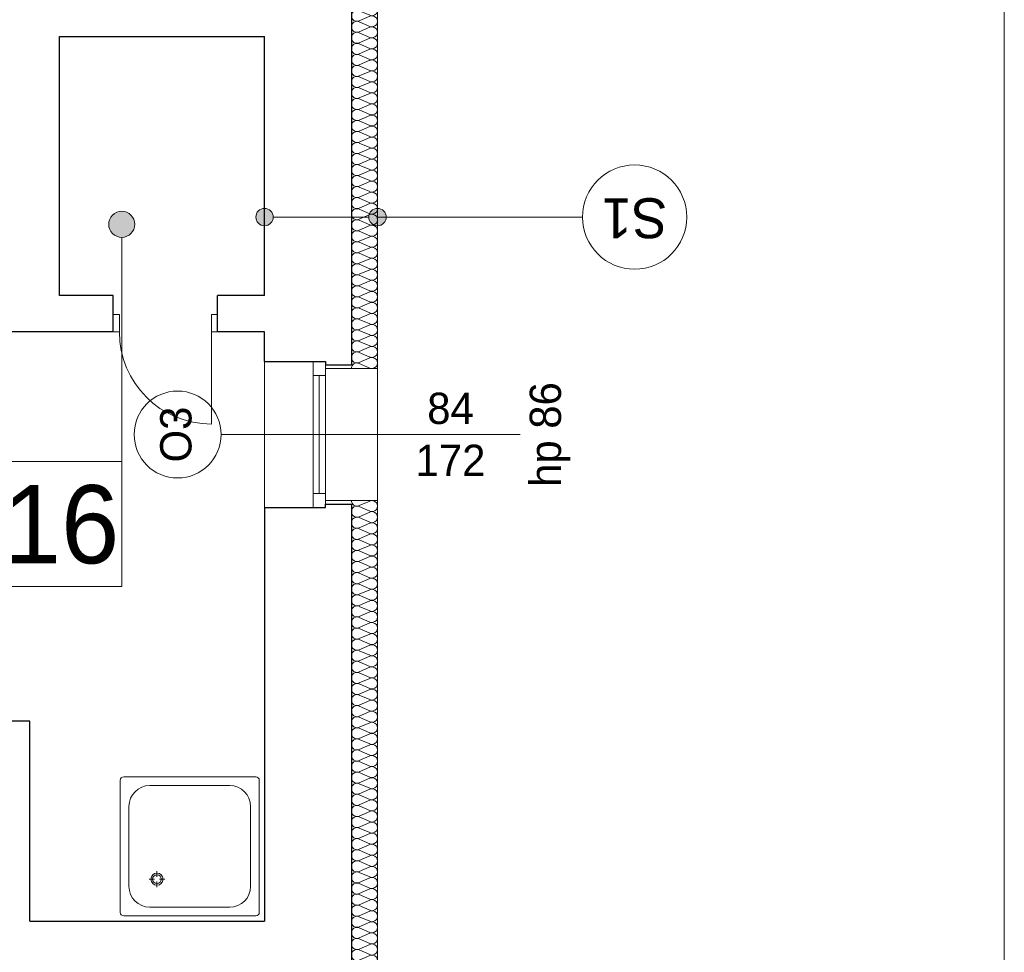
# Model space of a CAD drawing. Extents: x -21260 to 35740, y -2672 to 187028.
# Tile 92 of 120: x 30076 to 35740, y 97326 to 102693. Entities that reach past the tile are written whole.
import ezdxf

# ---------------------------------------------------------------- set-up
doc = ezdxf.new("R2010")
doc.units = 0
doc.header["$MEASUREMENT"] = 0
doc.layers.add('arch izolacje_Nr_Pióra__3', color=7, linetype='Continuous', lineweight=13, true_color=0xff6600)
doc.layers.add('Arch ocieplenie_Nr_Pióra__22', color=7, linetype='Continuous', lineweight=9, true_color=0x7f7f7f)
for name, color, linetype in [('Arch ocieplenie', 7, 'Continuous'), ('Arch opisy', 7, 'Continuous'), ('INWENT wyposarzenie', 7, 'Continuous')]:
    doc.layers.add(name, color=color, linetype=linetype)
for name, color, linetype, lineweight in [('Arch opisy okien_Nr_Pióra__21', 7, 'Continuous', 13), ('Arch opisy_Nr_Pióra__1', 7, 'Continuous', 25), ('Arch opisy_Nr_Pióra__21', 7, 'Continuous', 13), ('ARCH TABELA_Nr_Pióra__21', 7, 'Continuous', 13), ('INWENT OPISY_Nr_Pióra__21', 7, 'Continuous', 13), ('INWENT wyposarzenie_Nr_Pióra__5', 7, 'Continuous', 13), ('INWENT. DRZWI_Nr_Pióra__21', 7, 'Continuous', 13), ('INWENT. OKNA_Nr_Pióra__5', 7, 'Continuous', 13), ('INWENT.ŚCIANY_Nr_Pióra__1', 7, 'Continuous', 25), ('INWENT.ŚCIANY_Nr_Pióra__21', 7, 'Continuous', 13)]:
    doc.layers.add(name, color=color, linetype=linetype, lineweight=lineweight)
doc.styles.add('GENERATED_STYLE_3', font='txt')
doc.styles.add('GENERATED_STYLE_4', font='txt')
doc.styles.add('GENERATED_STYLE_6', font='txt')
doc.styles.add('GENERATED_STYLE_7', font='txt')

# ---------------------------------------------------------------- blocks, each defined once
blk = doc.blocks.new('Izolacja cieplna 14_144', base_point=(31984.1, 100685.9))
at = {"layer": 'Arch ocieplenie_Nr_Pióra__22', "linetype": 'Continuous'}
for p, q in [((32028.8, 103066.8), (32089.4, 103093.2)), ((32089.4, 103035.1), (32028.8, 103061.5)), ((32028.8, 103003.4), (32089.4, 103029.8)), ((32089.4, 102971.7), (32028.8, 102998.1)), ((32028.8, 102940), (32089.4, 102966.3)), ((32089.4, 102908.3), (32028.8, 102934.6)), ((32028.8, 102876.5), (32089.4, 102902.9)), ((32089.4, 102844.8), (32028.8, 102871.2)), ((32028.8, 102813.1), (32089.4, 102839.5)), ((32089.4, 102781.4), (32028.8, 102807.8)), ((32028.8, 102749.7), (32089.4, 102776.1)), ((32089.4, 102718), (32028.8, 102744.4)), ((32028.8, 102686.3), (32089.4, 102712.7)), ((32089.4, 102654.6), (32028.8, 102681)), ((32028.8, 102622.9), (32089.4, 102649.2)), ((32089.4, 102591.2), (32028.8, 102617.5)), ((32028.8, 102559.4), (32089.4, 102585.8)), ((32089.4, 102527.7), (32028.8, 102554.1)), ((32028.8, 102496), (32089.4, 102522.4)), ((32089.4, 102464.3), (32028.8, 102490.7)), ((32028.8, 102432.6), (32089.4, 102459)), ((32089.4, 102400.9), (32028.8, 102427.3)), ((32028.8, 102369.2), (32089.4, 102395.6)), ((32089.4, 102337.5), (32028.8, 102363.8)), ((32028.8, 102305.8), (32089.4, 102332.1)), ((32089.4, 102274), (32028.8, 102300.4)), ((32028.8, 102242.3), (32089.4, 102268.7)), ((32089.4, 102210.6), (32028.8, 102237)), ((32028.8, 102178.9), (32089.4, 102205.3)), ((32089.4, 102147.2), (32028.8, 102173.6)), ((32028.8, 102115.5), (32089.4, 102141.9)), ((32089.4, 102083.8), (32028.8, 102110.2)), ((32028.8, 102052.1), (32089.4, 102078.5)), ((32089.4, 102020.4), (32028.8, 102046.7)), ((32028.8, 101988.6), (32089.4, 102015)), ((32089.4, 101956.9), (32028.8, 101983.3)), ((32028.8, 101925.2), (32089.4, 101951.6)), ((32089.4, 101893.5), (32028.8, 101919.9)), ((32028.8, 101861.8), (32089.4, 101888.2)), ((32089.4, 101830.1), (32028.8, 101856.5)), ((32028.8, 101798.4), (32089.4, 101824.8)), ((32089.4, 101766.7), (32028.8, 101793.1)), ((32028.8, 101735), (32089.4, 101761.3)), ((32089.4, 101703.3), (32028.8, 101729.6)), ((32028.8, 101671.5), (32089.4, 101697.9)), ((32089.4, 101639.8), (32028.8, 101666.2)), ((32028.8, 101608.1), (32089.4, 101634.5)), ((32089.4, 101576.4), (32028.8, 101602.8)), ((32028.8, 101544.7), (32089.4, 101571.1)), ((32089.4, 101513), (32028.8, 101539.4)), ((32028.8, 101481.3), (32089.4, 101507.7)), ((32089.4, 101449.6), (32028.8, 101476)), ((32028.8, 101417.9), (32089.4, 101444.2)), ((32089.4, 101386.2), (32028.8, 101412.5)), ((32028.8, 101354.4), (32089.4, 101380.8)), ((32089.4, 101322.7), (32028.8, 101349.1)), ((32028.8, 101291), (32089.4, 101317.4)), ((32089.4, 101259.3), (32028.8, 101285.7)), ((32028.8, 101227.6), (32089.4, 101254)), ((32089.4, 101195.9), (32028.8, 101222.3)), ((32028.8, 101164.2), (32089.4, 101190.6)), ((32089.4, 101132.5), (32028.8, 101158.8)), ((32028.8, 101100.8), (32089.4, 101127.1)), ((32089.4, 101069), (32028.8, 101095.4)), ((32028.8, 101037.3), (32089.4, 101063.7)), ((32089.4, 101005.6), (32028.8, 101032)), ((32028.8, 100973.9), (32089.4, 101000.3)), ((32089.4, 100942.2), (32028.8, 100968.6)), ((32028.8, 100910.5), (32089.4, 100936.9)), ((32089.4, 100878.8), (32028.8, 100905.2)), ((32028.8, 100847.1), (32089.4, 100873.5)), ((32089.4, 100815.4), (32028.8, 100841.7)), ((32028.8, 100783.6), (32089.4, 100810)), ((32089.4, 100751.9), (32028.8, 100778.3)), ((32028.8, 100720.2), (32089.4, 100746.6)), ((32089.4, 100688.5), (32028.8, 100714.9))]:
    blk.add_line(p, q, dxfattribs=at)
for centre, start_param, end_param in [((32016, 103095.9), 0, 1.983589), ((32102.2, 103064.1), 1.158003, 5.125183), ((32016, 103032.4), 4.299595, 8.266774), ((32016, 102969), 4.299595, 8.266774), ((32102.2, 103000.7), 1.158003, 5.125183), ((32016, 102905.6), 4.299595, 8.266774), ((32102.2, 102937.3), 1.158003, 5.125183), ((32016, 102842.2), 4.299595, 8.266774), ((32102.2, 102873.9), 1.158003, 5.125183), ((32016, 102778.7), 4.299595, 8.266774), ((32102.2, 102810.5), 1.158003, 5.125183), ((32102.2, 102747), 1.158003, 5.125183), ((32016, 102715.3), 4.299595, 8.266774), ((32102.2, 102683.6), 1.158003, 5.125183), ((32016, 102651.9), 4.299595, 8.266774), ((32102.2, 102620.2), 1.158003, 5.125183), ((32016, 102588.5), 4.299595, 8.266774), ((32102.2, 102556.8), 1.158003, 5.125183), ((32016, 102525.1), 4.299595, 8.266774), ((32102.2, 102493.4), 1.158003, 5.125183), ((32016, 102461.6), 4.299595, 8.266774), ((32016, 102398.2), 4.299595, 8.266774), ((32102.2, 102429.9), 1.158003, 5.125183), ((32016, 102334.8), 4.299595, 8.266774), ((32102.2, 102366.5), 1.158003, 5.125183), ((32016, 102271.4), 4.299595, 8.266774), ((32102.2, 102303.1), 1.158003, 5.125183), ((32102.2, 102239.7), 1.158003, 5.125183), ((32016, 102208), 4.299595, 8.266774), ((32102.2, 102176.2), 1.158003, 5.125183), ((32016, 102144.5), 4.299595, 8.266774), ((32102.2, 102112.8), 1.158003, 5.125183), ((32016, 102081.1), 4.299595, 8.266774), ((32102.2, 102049.4), 1.158003, 5.125183), ((32016, 102017.7), 4.299595, 8.266774), ((32102.2, 101986), 1.158003, 5.125183), ((32016, 101954.3), 4.299595, 8.266774), ((32016, 101890.9), 4.299595, 8.266774), ((32102.2, 101922.6), 1.158003, 5.125183), ((32016, 101827.4), 4.299595, 8.266774), ((32102.2, 101859.1), 1.158003, 5.125183), ((32016, 101764), 4.299595, 8.266774), ((32102.2, 101795.7), 1.158003, 5.125183), ((32016, 101700.6), 4.299595, 8.266774), ((32102.2, 101732.3), 1.158003, 5.125183), ((32102.2, 101668.9), 1.158003, 5.125183), ((32016, 101637.2), 4.299595, 8.266774), ((32102.2, 101605.5), 1.158003, 5.125183), ((32016, 101573.7), 4.299595, 8.266774), ((32102.2, 101542), 1.158003, 5.125183), ((32016, 101510.3), 4.299595, 8.266774), ((32102.2, 101478.6), 1.158003, 5.125183), ((32016, 101446.9), 4.299595, 8.266774), ((32016, 101383.5), 4.299595, 8.266774), ((32102.2, 101415.2), 1.158003, 5.125183), ((32016, 101320.1), 4.299595, 8.266774), ((32102.2, 101351.8), 1.158003, 5.125183), ((32016, 101256.6), 4.299595, 8.266774), ((32102.2, 101288.4), 1.158003, 5.125183), ((32016, 101193.2), 4.299595, 8.266774), ((32102.2, 101224.9), 1.158003, 5.125183), ((32102.2, 101161.5), 1.158003, 5.125183), ((32016, 101129.8), 4.299595, 8.266774), ((32102.2, 101098.1), 1.158003, 5.125183), ((32016, 101066.4), 4.299595, 8.266774), ((32102.2, 101034.7), 1.158003, 5.125183), ((32016, 101003), 4.299595, 8.266774), ((32102.2, 100971.2), 1.158003, 5.125183), ((32016, 100939.5), 4.299595, 8.266774), ((32102.2, 100907.8), 1.158003, 5.125183), ((32016, 100876.1), 4.299595, 8.266774), ((32016, 100812.7), 4.299595, 8.266774), ((32102.2, 100844.4), 1.158003, 5.125183), ((32016, 100749.3), 4.299595, 8.266774), ((32102.2, 100781), 1.158003, 5.125183), ((32016, 100685.9), 4.299596, 6.283185), ((32102.2, 100717.6), 1.158003, 5.125183)]:
    blk.add_ellipse(centre, major_axis=(-31.9, 0), ratio=0.994007, start_param=start_param, end_param=end_param, dxfattribs=at)
blk = doc.blocks.new('Izolacja cieplna 14_145', base_point=(31984.1, 99925.9))
at = {"layer": 'Arch ocieplenie_Nr_Pióra__22', "linetype": 'Continuous'}
for p, q in [((32089.4, 99923.2), (32028.8, 99896.6)), ((32028.8, 99891.3), (32089.4, 99864.8)), ((32089.4, 99859.4), (32028.8, 99832.9)), ((32028.8, 99827.5), (32089.4, 99801)), ((32089.4, 99795.6), (32028.8, 99769.1)), ((32028.8, 99763.7), (32089.4, 99737.2)), ((32089.4, 99731.8), (32028.8, 99705.3)), ((32028.8, 99699.9), (32089.4, 99673.4)), ((32089.4, 99668), (32028.8, 99641.5)), ((32028.8, 99636.2), (32089.4, 99609.6)), ((32089.4, 99604.3), (32028.8, 99577.7)), ((32028.8, 99572.4), (32089.4, 99545.8)), ((32089.4, 99540.5), (32028.8, 99513.9)), ((32028.8, 99508.6), (32089.4, 99482)), ((32089.4, 99476.7), (32028.8, 99450.2)), ((32028.8, 99444.8), (32089.4, 99418.3)), ((32089.4, 99412.9), (32028.8, 99386.4)), ((32028.8, 99381), (32089.4, 99354.5)), ((32089.4, 99349.1), (32028.8, 99322.6)), ((32028.8, 99317.2), (32089.4, 99290.7)), ((32089.4, 99285.3), (32028.8, 99258.8)), ((32028.8, 99253.4), (32089.4, 99226.9)), ((32089.4, 99221.6), (32028.8, 99195)), ((32028.8, 99189.7), (32089.4, 99163.1)), ((32089.4, 99157.8), (32028.8, 99131.2)), ((32028.8, 99125.9), (32089.4, 99099.3)), ((32089.4, 99094), (32028.8, 99067.5)), ((32028.8, 99062.1), (32089.4, 99035.6)), ((32089.4, 99030.2), (32028.8, 99003.7)), ((32028.8, 98998.3), (32089.4, 98971.8)), ((32089.4, 98966.4), (32028.8, 98939.9)), ((32028.8, 98934.5), (32089.4, 98908)), ((32089.4, 98902.6), (32028.8, 98876.1)), ((32028.8, 98870.7), (32089.4, 98844.2)), ((32089.4, 98838.9), (32028.8, 98812.3)), ((32028.8, 98807), (32089.4, 98780.4)), ((32089.4, 98775.1), (32028.8, 98748.5)), ((32028.8, 98743.2), (32089.4, 98716.6)), ((32089.4, 98711.3), (32028.8, 98684.8)), ((32028.8, 98679.4), (32089.4, 98652.9)), ((32089.4, 98647.5), (32028.8, 98621)), ((32028.8, 98615.6), (32089.4, 98589.1)), ((32089.4, 98583.7), (32028.8, 98557.2)), ((32028.8, 98551.8), (32089.4, 98525.3)), ((32089.4, 98519.9), (32028.8, 98493.4)), ((32028.8, 98488), (32089.4, 98461.5)), ((32089.4, 98456.1), (32028.8, 98429.6)), ((32028.8, 98424.3), (32089.4, 98397.7)), ((32089.4, 98392.4), (32028.8, 98365.8)), ((32028.8, 98360.5), (32089.4, 98333.9)), ((32089.4, 98328.6), (32028.8, 98302)), ((32028.8, 98296.7), (32089.4, 98270.2)), ((32089.4, 98264.8), (32028.8, 98238.3)), ((32028.8, 98232.9), (32089.4, 98206.4)), ((32089.4, 98201), (32028.8, 98174.5)), ((32028.8, 98169.1), (32089.4, 98142.6)), ((32089.4, 98137.2), (32028.8, 98110.7)), ((32028.8, 98105.3), (32089.4, 98078.8)), ((32089.4, 98073.4), (32028.8, 98046.9)), ((32028.8, 98041.6), (32089.4, 98015)), ((32089.4, 98009.7), (32028.8, 97983.1)), ((32028.8, 97977.8), (32089.4, 97951.2)), ((32089.4, 97945.9), (32028.8, 97919.3)), ((32028.8, 97914), (32089.4, 97887.5)), ((32089.4, 97882.1), (32028.8, 97855.6)), ((32028.8, 97850.2), (32089.4, 97823.7)), ((32089.4, 97818.3), (32028.8, 97791.8)), ((32028.8, 97786.4), (32089.4, 97759.9)), ((32089.4, 97754.5), (32028.8, 97728)), ((32028.8, 97722.6), (32089.4, 97696.1)), ((32089.4, 97690.7), (32028.8, 97664.2)), ((32028.8, 97658.9), (32089.4, 97632.3)), ((32089.4, 97627), (32028.8, 97600.4)), ((32028.8, 97595.1), (32089.4, 97568.5)), ((32089.4, 97563.2), (32028.8, 97536.6)), ((32028.8, 97531.3), (32089.4, 97504.8)), ((32089.4, 97499.4), (32028.8, 97472.9)), ((32028.8, 97467.5), (32089.4, 97441)), ((32089.4, 97435.6), (32028.8, 97409.1)), ((32028.8, 97403.7), (32089.4, 97377.2)), ((32089.4, 97371.8), (32028.8, 97345.3)), ((32028.8, 97339.9), (32089.4, 97313.4)), ((32089.4, 97308), (32028.8, 97281.5)), ((32028.8, 97276.2), (32089.4, 97249.6)), ((32089.4, 97244.3), (32028.8, 97217.7)), ((32028.8, 97212.4), (32089.4, 97185.8)), ((32089.4, 97180.5), (32028.8, 97153.9)), ((32028.8, 97148.6), (32089.4, 97122)), ((32089.4, 97116.7), (32028.8, 97090.2)), ((32028.8, 97084.8), (32089.4, 97058.3)), ((32089.4, 97052.9), (32028.8, 97026.4)), ((32028.8, 97021), (32089.4, 96994.5)), ((32089.4, 96989.1), (32028.8, 96962.6)), ((32028.8, 96957.2), (32089.4, 96930.7)), ((32089.4, 96925.3), (32028.8, 96898.8)), ((32028.8, 96893.4), (32089.4, 96866.9)), ((32089.4, 96861.6), (32028.8, 96835)), ((32028.8, 96829.7), (32089.4, 96803.1)), ((32089.4, 96797.8), (32028.8, 96771.2)), ((32028.8, 96765.9), (32089.4, 96739.3)), ((32089.4, 96734), (32028.8, 96707.5)), ((32028.8, 96702.1), (32089.4, 96675.6)), ((32089.4, 96670.2), (32028.8, 96643.7)), ((32028.8, 96638.3), (32089.4, 96611.8)), ((32089.4, 96606.4), (32028.8, 96579.9)), ((32028.8, 96574.5), (32089.4, 96548)), ((32089.4, 96542.6), (32028.8, 96516.1)), ((32028.8, 96510.7), (32089.4, 96484.2)), ((32089.4, 96478.9), (32028.8, 96452.3)), ((32028.8, 96447), (32089.4, 96420.4)), ((32089.4, 96415.1), (32028.8, 96388.5)), ((32028.8, 96383.2), (32089.4, 96356.6)), ((32089.4, 96351.3), (32028.8, 96324.8)), ((32028.8, 96319.4), (32089.4, 96292.9)), ((32089.4, 96287.5), (32028.8, 96261)), ((32028.8, 96255.6), (32089.4, 96229.1)), ((32089.4, 96223.7), (32028.8, 96197.2)), ((32028.8, 96191.8), (32089.4, 96165.3)), ((32089.4, 96159.9), (32028.8, 96133.4)), ((32028.8, 96128), (32089.4, 96101.5)), ((32089.4, 96096.1), (32028.8, 96069.6)), ((32028.8, 96064.3), (32089.4, 96037.7)), ((32089.4, 96032.4), (32028.8, 96005.8)), ((32028.8, 96000.5), (32089.4, 95973.9)), ((32089.4, 95968.6), (32028.8, 95942)), ((32028.8, 95936.7), (32089.4, 95910.2)), ((32089.4, 95904.8), (32028.8, 95878.3)), ((32028.8, 95872.9), (32089.4, 95846.4)), ((32089.4, 95841), (32028.8, 95814.5)), ((32028.8, 95809.1), (32089.4, 95782.6)), ((32089.4, 95777.2), (32028.8, 95750.7)), ((32028.8, 95745.3), (32089.4, 95718.8)), ((32089.4, 95713.4), (32028.8, 95686.9)), ((32028.8, 95681.6), (32089.4, 95655)), ((32089.4, 95649.7), (32028.8, 95623.1)), ((32028.8, 95617.8), (32089.4, 95591.2)), ((32089.4, 95585.9), (32028.8, 95559.3)), ((32028.8, 95554), (32089.4, 95527.5)), ((32089.4, 95522.1), (32028.8, 95495.6)), ((32028.8, 95490.2), (32089.4, 95463.7)), ((32089.4, 95458.3), (32028.8, 95431.8)), ((32028.8, 95426.4), (32089.4, 95399.9)), ((32089.4, 95394.5), (32028.8, 95368)), ((32028.8, 95362.6), (32089.4, 95336.1)), ((32089.4, 95330.7), (32028.8, 95304.2)), ((32028.8, 95298.9), (32089.4, 95272.3)), ((32089.4, 95267), (32028.8, 95240.4)), ((32028.8, 95235.1), (32089.4, 95208.5))]:
    blk.add_line(p, q, dxfattribs=at)
for centre, start_param, end_param in [((32016, 99925.9), 3.141593, 5.125182), ((32102.2, 99894), 4.299595, 8.266775), ((32016, 99862.1), 1.158004, 5.125183), ((32102.2, 99830.2), 4.299595, 8.266775), ((32016, 99798.3), 1.158004, 5.125183), ((32016, 99734.5), 1.158004, 5.125183), ((32102.2, 99766.4), 4.299595, 8.266775), ((32016, 99670.7), 1.158004, 5.125183), ((32102.2, 99702.6), 4.299595, 8.266775), ((32016, 99606.9), 1.158004, 5.125183), ((32102.2, 99638.8), 4.299595, 8.266775), ((32102.2, 99575), 4.299595, 8.266775), ((32016, 99543.2), 1.158004, 5.125183), ((32102.2, 99511.3), 4.299595, 8.266775), ((32016, 99479.4), 1.158004, 5.125183), ((32102.2, 99447.5), 4.299595, 8.266775), ((32016, 99415.6), 1.158004, 5.125183), ((32102.2, 99383.7), 4.299595, 8.266775), ((32016, 99351.8), 1.158004, 5.125183), ((32102.2, 99319.9), 4.299595, 8.266775), ((32016, 99288), 1.158004, 5.125183), ((32016, 99224.2), 1.158004, 5.125183), ((32102.2, 99256.1), 4.299595, 8.266775), ((32016, 99160.5), 1.158004, 5.125183), ((32102.2, 99192.3), 4.299595, 8.266775), ((32016, 99096.7), 1.158004, 5.125183), ((32102.2, 99128.6), 4.299595, 8.266775), ((32102.2, 99064.8), 4.299595, 8.266775), ((32016, 99032.9), 1.158004, 5.125183), ((32102.2, 99001), 4.299595, 8.266775), ((32016, 98969.1), 1.158004, 5.125183), ((32102.2, 98937.2), 4.299595, 8.266775), ((32016, 98905.3), 1.158004, 5.125183), ((32102.2, 98873.4), 4.299595, 8.266775), ((32016, 98841.5), 1.158004, 5.125183), ((32016, 98777.7), 1.158004, 5.125183), ((32102.2, 98809.6), 4.299595, 8.266775), ((32016, 98714), 1.158004, 5.125183), ((32102.2, 98745.9), 4.299595, 8.266775), ((32016, 98650.2), 1.158004, 5.125183), ((32102.2, 98682.1), 4.299595, 8.266775), ((32016, 98586.4), 1.158004, 5.125183), ((32102.2, 98618.3), 4.299595, 8.266775), ((32102.2, 98554.5), 4.299595, 8.266775), ((32016, 98522.6), 1.158004, 5.125183), ((32102.2, 98490.7), 4.299595, 8.266775), ((32016, 98458.8), 1.158004, 5.125183), ((32102.2, 98426.9), 4.299595, 8.266775), ((32016, 98395), 1.158004, 5.125183), ((32102.2, 98363.2), 4.299595, 8.266775), ((32016, 98331.3), 1.158004, 5.125183), ((32016, 98267.5), 1.158004, 5.125183), ((32102.2, 98299.4), 4.299595, 8.266775), ((32016, 98203.7), 1.158004, 5.125183), ((32102.2, 98235.6), 4.299595, 8.266775), ((32016, 98139.9), 1.158004, 5.125183), ((32102.2, 98171.8), 4.299595, 8.266775), ((32016, 98076.1), 1.158004, 5.125183), ((32102.2, 98108), 4.299595, 8.266775), ((32102.2, 98044.2), 4.299595, 8.266775), ((32016, 98012.3), 1.158004, 5.125183), ((32102.2, 97980.5), 4.299595, 8.266775), ((32016, 97948.6), 1.158004, 5.125183), ((32102.2, 97916.7), 4.299595, 8.266775), ((32016, 97884.8), 1.158004, 5.125183), ((32102.2, 97852.9), 4.299595, 8.266775), ((32016, 97821), 1.158004, 5.125183), ((32016, 97757.2), 1.158004, 5.125183), ((32102.2, 97789.1), 4.299595, 8.266775), ((32016, 97693.4), 1.158004, 5.125183), ((32102.2, 97725.3), 4.299595, 8.266775), ((32016, 97629.6), 1.158004, 5.125183), ((32102.2, 97661.5), 4.299595, 8.266775), ((32016, 97565.9), 1.158004, 5.125183), ((32102.2, 97597.7), 4.299595, 8.266775), ((32102.2, 97534), 4.299595, 8.266775), ((32016, 97502.1), 1.158004, 5.125183), ((32102.2, 97470.2), 4.299595, 8.266775), ((32016, 97438.3), 1.158004, 5.125183), ((32102.2, 97406.4), 4.299595, 8.266775), ((32016, 97374.5), 1.158004, 5.125183), ((32102.2, 97342.6), 4.299595, 8.266775), ((32016, 97310.7), 1.158004, 5.125183), ((32016, 97246.9), 1.158004, 5.125183), ((32102.2, 97278.8), 4.299595, 8.266775), ((32016, 97183.2), 1.158004, 5.125183), ((32102.2, 97215), 4.299595, 8.266775), ((32016, 97119.4), 1.158004, 5.125183), ((32102.2, 97151.3), 4.299595, 8.266775), ((32016, 97055.6), 1.158004, 5.125183), ((32102.2, 97087.5), 4.299595, 8.266775), ((32102.2, 97023.7), 4.299595, 8.266775), ((32016, 96991.8), 1.158004, 5.125183), ((32102.2, 96959.9), 4.299595, 8.266775), ((32016, 96928), 1.158004, 5.125183), ((32102.2, 96896.1), 4.299595, 8.266775), ((32016, 96864.2), 1.158004, 5.125183), ((32102.2, 96832.3), 4.299595, 8.266775), ((32016, 96800.5), 1.158004, 5.125183), ((32016, 96736.7), 1.158004, 5.125183), ((32102.2, 96768.6), 4.299595, 8.266775), ((32016, 96672.9), 1.158004, 5.125183), ((32102.2, 96704.8), 4.299595, 8.266775), ((32016, 96609.1), 1.158004, 5.125183), ((32102.2, 96641), 4.299595, 8.266775), ((32016, 96545.3), 1.158004, 5.125183), ((32102.2, 96577.2), 4.299595, 8.266775), ((32102.2, 96513.4), 4.299595, 8.266775), ((32016, 96481.5), 1.158004, 5.125183), ((32102.2, 96449.6), 4.299595, 8.266775), ((32016, 96417.7), 1.158004, 5.125183), ((32102.2, 96385.9), 4.299595, 8.266775), ((32016, 96354), 1.158004, 5.125183), ((32102.2, 96322.1), 4.299595, 8.266775), ((32016, 96290.2), 1.158004, 5.125183), ((32016, 96226.4), 1.158004, 5.125183), ((32102.2, 96258.3), 4.299595, 8.266775), ((32016, 96162.6), 1.158004, 5.125183), ((32102.2, 96194.5), 4.299595, 8.266775), ((32016, 96098.8), 1.158004, 5.125183), ((32102.2, 96130.7), 4.299595, 8.266775), ((32016, 96035), 1.158004, 5.125183), ((32102.2, 96066.9), 4.299595, 8.266775), ((32102.2, 96003.2), 4.299595, 8.266775), ((32016, 95971.3), 1.158004, 5.125183), ((32102.2, 95939.4), 4.299595, 8.266775), ((32016, 95907.5), 1.158004, 5.125183), ((32102.2, 95875.6), 4.299595, 8.266775), ((32016, 95843.7), 1.158004, 5.125183), ((32102.2, 95811.8), 4.299595, 8.266775), ((32016, 95779.9), 1.158004, 5.125183), ((32016, 95716.1), 1.158004, 5.125183), ((32102.2, 95748), 4.299595, 8.266775), ((32016, 95652.3), 1.158004, 5.125183), ((32102.2, 95684.2), 4.299595, 8.266775), ((32016, 95588.6), 1.158004, 5.125183), ((32102.2, 95620.5), 4.299595, 8.266775), ((32016, 95524.8), 1.158004, 5.125183), ((32102.2, 95556.7), 4.299595, 8.266775), ((32102.2, 95492.9), 4.299595, 8.266775), ((32016, 95461), 1.158004, 5.125183), ((32102.2, 95429.1), 4.299595, 8.266775), ((32016, 95397.2), 1.158004, 5.125183), ((32102.2, 95365.3), 4.299595, 8.266775), ((32016, 95333.4), 1.158004, 5.125183), ((32102.2, 95301.5), 4.299595, 8.266775), ((32016, 95269.6), 1.158004, 5.125183), ((32016, 95205.9), 1.158004, 3.141593), ((32102.2, 95237.7), 4.299595, 8.266775)]:
    blk.add_ellipse(centre, major_axis=(31.9, 0), ratio=0.999692, start_param=start_param, end_param=end_param, dxfattribs=at)
blk = doc.blocks.new('Symbol Brodzik 14_257', base_point=(31454.1, 97535.9))
at = {"layer": 'INWENT wyposarzenie_Nr_Pióra__5', "linetype": 'Continuous'}
for p, q in [((31434.1, 98335.9), (30674.1, 98335.9)), ((30654.1, 98315.9), (30654.1, 97555.9)), ((31284.1, 98285.9), (30824.1, 98285.9)), ((31454.1, 98315.9), (31454.1, 97555.9)), ((30704.1, 98165.9), (30704.1, 97705.9)), ((31404.1, 98165.9), (31404.1, 97705.9)), ((30865.5, 97792.8), (30865.5, 97761.1)), ((30820, 97747.3), (30851.6, 97747.3)), ((30865.5, 97733.5), (30865.5, 97701.8)), ((30879.3, 97747.3), (30910.9, 97747.3)), ((31284.1, 97585.9), (30824.1, 97585.9)), ((31434.1, 97535.9), (30674.1, 97535.9))]:
    blk.add_line(p, q, dxfattribs=at)
for radius in [35, 25]:
    blk.add_circle((30865.5, 97747.3), radius, dxfattribs=at)
for centre, radius, start, end in [((30674.1, 98315.9), 20, 90, 180), ((31434.1, 98315.9), 20, 0, 90), ((30824.1, 98165.9), 120, 90, 180), ((31284.1, 98165.9), 120, 0, 90), ((30824.1, 97705.9), 120, 180, 270), ((31284.1, 97705.9), 120, 270, 0), ((30674.1, 97555.9), 20, 180, 270), ((31434.1, 97555.9), 20, 270, 0)]:
    blk.add_arc(centre, radius, start, end, dxfattribs=at)
blk = doc.blocks.new('Linia_47', base_point=(30662.8, 99430.8))
at = {"layer": 'Arch opisy_Nr_Pióra__21', "linetype": 'Continuous'}
blk.add_hatch(color=256, dxfattribs=at).paths.add_polyline_path([(30737.8, 101515.5), (30732.1, 101544.2), (30715.8, 101568.5), (30691.5, 101584.8), (30662.8, 101590.5), (30634.1, 101584.8), (30609.7, 101568.5), (30593.5, 101544.2), (30587.8, 101515.5), (30593.5, 101486.8), (30609.7, 101462.5), (30634.1, 101446.2), (30662.8, 101440.5), (30691.5, 101446.2), (30715.8, 101462.5), (30732.1, 101486.8)], flags=0)
blk.add_line((30662.8, 99430.8), (30662.8, 101440.5), dxfattribs=at)
blk.add_circle((30662.8, 101515.5), 75, dxfattribs=at)
blk = doc.blocks.new('Linia_63', base_point=(32134.1, 101556.9))
at = {"layer": 'Arch opisy_Nr_Pióra__21', "linetype": 'Continuous'}
blk.add_line((32134.1, 101556.9), (33313.1, 101556.9), dxfattribs=at)
blk.add_circle((33613.1, 101556.9), 300, dxfattribs=at)
blk = doc.blocks.new('Linia_64', base_point=(31484.1, 101556.9))
at = {"layer": 'Arch opisy_Nr_Pióra__21', "linetype": 'Continuous'}
for points in [[(31534.1, 101556.9), (31530.3, 101576), (31519.4, 101592.3), (31503.2, 101603.1), (31484.1, 101606.9), (31464.9, 101603.1), (31448.7, 101592.3), (31437.9, 101576), (31434.1, 101556.9), (31437.9, 101537.8), (31448.7, 101521.5), (31464.9, 101510.7), (31484.1, 101506.9), (31503.2, 101510.7), (31519.4, 101521.5), (31530.3, 101537.8)], [(32184.1, 101556.9), (32180.3, 101576), (32169.4, 101592.3), (32153.2, 101603.1), (32134.1, 101606.9), (32114.9, 101603.1), (32098.7, 101592.3), (32087.9, 101576), (32084.1, 101556.9), (32087.9, 101537.8), (32098.7, 101521.5), (32114.9, 101510.7), (32134.1, 101506.9), (32153.2, 101510.7), (32169.4, 101521.5), (32180.3, 101537.8)]]:
    blk.add_hatch(color=256, dxfattribs=at).paths.add_polyline_path(points, flags=0)
blk.add_line((31534.1, 101556.9), (32084.1, 101556.9), dxfattribs=at)
for centre in [(31484.1, 101556.9), (32134.1, 101556.9)]:
    blk.add_circle(centre, 50, dxfattribs=at)

msp = doc.modelspace()

# ---------------------------------------------------------------- linework, layer by layer
at = {"layer": 'arch izolacje_Nr_Pióra__3', "linetype": 'Continuous'}
for p, q in [((32134.1, 100685.9), (32134.1, 103245.9)), ((32134.1, 103245.9), (32134.1, 91315.9)), ((31834.1, 100685.9), (32134.1, 100685.9)), ((31834.1, 99925.9), (32134.1, 99925.9)), ((32134.1, 99925.9), (32134.1, 95205.9))]:
    msp.add_line(p, q, dxfattribs=at)
at = {"layer": 'Arch opisy okien_Nr_Pióra__21', "linetype": 'Continuous'}
msp.add_circle((30984.1, 100305.9), 250, dxfattribs=at)
at = {"layer": 'Arch opisy_Nr_Pióra__21', "linetype": 'Continuous'}
for p, q in [((30662.8, 100150.8), (29462.8, 100150.8)), ((30662.8, 99430.8), (30662.8, 100150.8)), ((29462.8, 99430.8), (30662.8, 99430.8))]:
    msp.add_line(p, q, dxfattribs=at)
at = {"layer": 'ARCH TABELA_Nr_Pióra__21', "linetype": 'Continuous'}
msp.add_line((35740.1, 107028.4), (35740.1, 77328.4), dxfattribs=at)
at = {"layer": 'INWENT OPISY_Nr_Pióra__21', "linetype": 'Continuous'}
msp.add_line((31234.1, 100305.9), (32954.1, 100305.9), dxfattribs=at)
at = {"layer": 'INWENT. DRZWI_Nr_Pióra__21', "linetype": 'Continuous'}
for p, q in [((30649.1, 100995.9), (30614.1, 100995.9)), ((30649.1, 100895.9), (30649.1, 100995.9)), ((31179.1, 100895.9), (31179.1, 100995.9)), ((31179.1, 100995.9), (31214.1, 100995.9)), ((30649.1, 100895.9), (30614.1, 100895.9)), ((31179.1, 100895.9), (31179.1, 100365.9)), ((31179.1, 100895.9), (31214.1, 100895.9))]:
    msp.add_line(p, q, dxfattribs=at)
msp.add_arc((31179.1, 100895.9), 530, 180, 270, dxfattribs=at)
at = {"layer": 'INWENT. OKNA_Nr_Pióra__5', "linetype": 'Continuous'}
for p, q in [((31764.1, 99885.9), (31764.1, 100725.9)), ((31834.1, 100725.9), (31764.1, 100725.9)), ((31834.1, 100725.9), (31834.1, 99885.9)), ((31834.1, 100645.9), (31764.1, 100645.9)), ((31799.1, 100645.9), (31799.1, 99965.9)), ((31834.1, 99965.9), (31764.1, 99965.9)), ((31834.1, 99885.9), (31764.1, 99885.9))]:
    msp.add_line(p, q, dxfattribs=at)
at = {"layer": 'INWENT.ŚCIANY_Nr_Pióra__1', "linetype": 'Continuous'}
for p, q in [((31984.1, 103095.9), (31984.1, 100705.9)), ((30304.1, 101105.9), (30304.1, 102595.9)), ((30304.1, 102595.9), (31484.1, 102595.9)), ((31484.1, 101105.9), (31484.1, 102595.9)), ((30614.1, 101105.9), (30304.1, 101105.9)), ((30614.1, 100895.9), (30614.1, 101105.9)), ((31484.1, 101105.9), (31214.1, 101105.9)), ((31214.1, 100895.9), (31214.1, 101105.9)), ((30614.1, 100895.9), (26524.1, 100895.9)), ((31484.1, 100895.9), (31214.1, 100895.9)), ((31484.1, 100725.9), (31484.1, 100895.9)), ((31484.1, 100725.9), (31834.1, 100725.9)), ((31834.1, 100725.9), (31834.1, 100705.9)), ((31834.1, 100705.9), (31984.1, 100705.9)), ((31484.1, 99885.9), (31484.1, 97505.9)), ((31484.1, 99885.9), (31834.1, 99885.9)), ((31834.1, 99885.9), (31834.1, 99905.9)), ((31834.1, 99905.9), (31984.1, 99905.9)), ((31984.1, 99905.9), (31984.1, 95225.9)), ((30134.1, 98655.9), (29954.1, 98655.9)), ((30134.1, 97505.9), (30134.1, 98655.9)), ((30134.1, 97505.9), (31484.1, 97505.9))]:
    msp.add_line(p, q, dxfattribs=at)
at = {"layer": 'INWENT.ŚCIANY_Nr_Pióra__21', "linetype": 'Continuous'}
msp.add_line((31484.1, 100725.9), (31484.1, 99885.9), dxfattribs=at)

# ---------------------------------------------------------------- block references
at = {"layer": 'Arch ocieplenie', "color": 104, "linetype": 'Continuous', "lineweight": 9, "true_color": 0x029e21}
for name, p in [('Izolacja cieplna 14_144', (31984.1, 100685.9)), ('Izolacja cieplna 14_145', (31984.1, 99925.9))]:
    msp.add_blockref(name, p, dxfattribs=at)
at = {"layer": 'Arch opisy', "linetype": 'Continuous'}
for name, p in [('Linia_63', (32134.1, 101556.9)), ('Linia_47', (30662.8, 99430.8)), ('Linia_64', (31484.1, 101556.9))]:
    msp.add_blockref(name, p, dxfattribs=at)
at = {"layer": 'INWENT wyposarzenie', "color": 104, "linetype": 'Continuous', "lineweight": 9, "true_color": 0x029e21}
msp.add_blockref('Symbol Brodzik 14_257', (31454.1, 97535.9), dxfattribs=at)

# ---------------------------------------------------------------- texts
at = {"layer": 'Arch opisy okien_Nr_Pióra__21', "linetype": 'Continuous', "insert": (30883.8, 100305.9), "char_height": 180, "attachment_point": 2, "rotation": 90, "style": 'GENERATED_STYLE_6'}
msp.add_mtext('{O3}', dxfattribs=at)
at = {"layer": 'Arch opisy_Nr_Pióra__1', "linetype": 'Continuous', "insert": (33613.1, 101435.5), "char_height": 230, "attachment_point": 2, "rotation": 180, "style": 'GENERATED_STYLE_4'}
msp.add_mtext('{S1}', dxfattribs=at)
at = {"layer": 'Arch opisy_Nr_Pióra__1', "linetype": 'Continuous', "insert": (30062.8, 99558.2), "char_height": 450, "attachment_point": 8, "style": 'GENERATED_STYLE_3'}
msp.add_mtext('{1.16}', dxfattribs=at)
at = {"layer": 'INWENT OPISY_Nr_Pióra__21', "linetype": 'Continuous', "insert": (33009.7, 100305.9), "char_height": 180, "attachment_point": 2, "rotation": 90, "style": 'GENERATED_STYLE_7'}
msp.add_mtext('{hp 86}', dxfattribs=at)
at = {"layer": 'INWENT OPISY_Nr_Pióra__21', "linetype": 'Continuous', "insert": (32554.1, 100546.7), "char_height": 180, "width": 1346.334, "attachment_point": 2, "line_spacing_factor": 0.99682, "style": 'GENERATED_STYLE_7'}
msp.add_mtext('{84\\P172}', dxfattribs=at)

doc.saveas('drawing.dxf')
